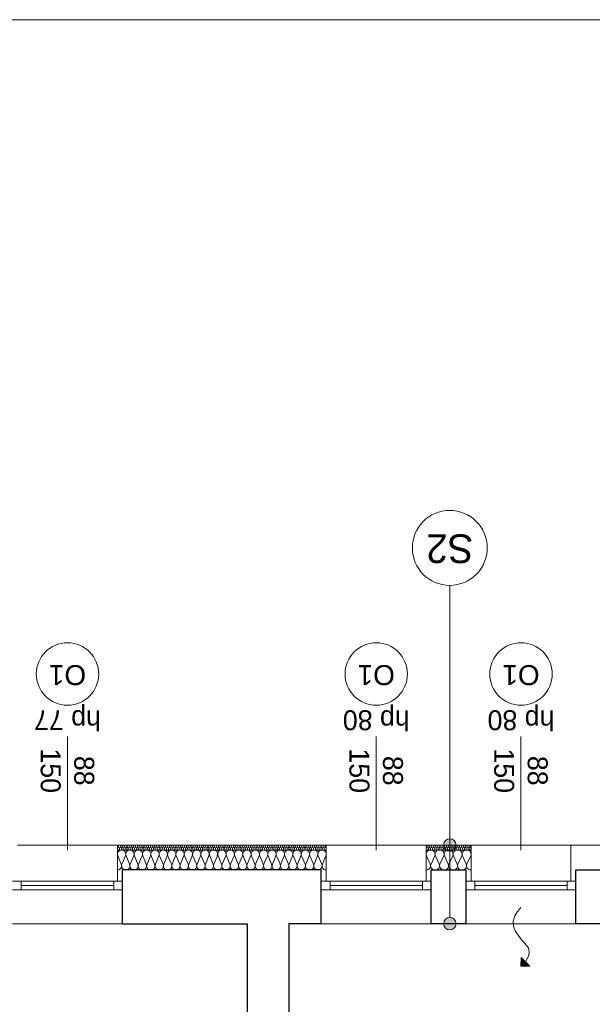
# Model space of a CAD drawing. Extents: x -613240 to -325500, y -25863 to 152403.
# Tile 173 of 254: x -421868 to -417279, y 72017 to 79903. Entities that reach past the tile are written whole.
import ezdxf

# ---------------------------------------------------------------- set-up
doc = ezdxf.new("R2010")
doc.units = 0
doc.header["$MEASUREMENT"] = 0
for name, color, linetype in [('A-Okna', 7, 'Continuous'), ('Arch ocieplenie', 7, 'Continuous'), ('Arch opisy', 7, 'Continuous'), ('Inwent Izolacje', 7, 'Continuous')]:
    doc.layers.add(name, color=color, linetype=linetype)
for name, color, linetype, lineweight, true_color in [('A-Okna_Nr_Pióra__9', 7, 'Continuous', 13, 0x3dad99), ('Arch ocieplenie_Nr_Pióra__9', 7, 'Continuous', 13, 0x3dad99), ('Arch opisy okien_Nr_Pióra__9', 7, 'Continuous', 13, 0x3dad99), ('Arch opisy_Nr_Pióra__9', 7, 'Continuous', 13, 0x3dad99), ('Arch wykończenie_Nr_Pióra__3', 7, 'Continuous', 18, 0xff6600), ('Inwent Izolacje_Nr_Pióra__2', 7, 'Continuous', 13, 0x7f7f7f), ('INWENT.ŚCIANY_Nr_Pióra__2', 7, 'Continuous', 13, 0x7f7f7f)]:
    doc.layers.add(name, color=color, linetype=linetype, lineweight=lineweight, true_color=true_color)
for name, color, linetype, lineweight in [('Arch opisy_Nr_Pióra__1', 7, 'Continuous', 25), ('Arch opisy_Nr_Pióra__21', 7, 'Continuous', 9), ('ARCH TABELA_Nr_Pióra__21', 7, 'Continuous', 9), ('INWENT. OKNA_Nr_Pióra__21', 7, 'Continuous', 9), ('INWENT. OKNA_Nr_Pióra__5', 7, 'Continuous', 13), ('INWENT.ŚCIANY_Nr_Pióra__1', 7, 'Continuous', 25), ('INWENT.ŚCIANY_Nr_Pióra__21', 7, 'Continuous', 9)]:
    doc.layers.add(name, color=color, linetype=linetype, lineweight=lineweight)
doc.styles.add('GENERATED_STYLE_10', font='arial.ttf')
doc.styles.add('GENERATED_STYLE_5', font='txt')

# ---------------------------------------------------------------- blocks, each defined once
blk = doc.blocks.new('Izolacja cieplna 14_204', base_point=(-419410.9, 73292.6))
at = {"layer": 'Arch ocieplenie_Nr_Pióra__9', "linetype": 'Continuous'}
for p, q in [((-421077.1, 73280.7), (-421084.2, 73264.5)), ((-421068.6, 73264.5), (-421075.7, 73280.7)), ((-421060, 73280.7), (-421067.1, 73264.5)), ((-421051.5, 73264.5), (-421058.6, 73280.7)), ((-421043, 73280.7), (-421050.1, 73264.5)), ((-421034.4, 73264.5), (-421041.5, 73280.7)), ((-421025.9, 73280.7), (-421033, 73264.5)), ((-421017.3, 73264.5), (-421024.4, 73280.7)), ((-421008.8, 73280.7), (-421015.9, 73264.5)), ((-421000.3, 73264.5), (-421007.4, 73280.7)), ((-420991.7, 73280.7), (-420998.8, 73264.5)), ((-420983.2, 73264.5), (-420990.3, 73280.7)), ((-420974.6, 73280.7), (-420981.7, 73264.5)), ((-420966.1, 73264.5), (-420973.2, 73280.7)), ((-420957.6, 73280.7), (-420964.7, 73264.5)), ((-420949, 73264.5), (-420956.1, 73280.7)), ((-420940.5, 73280.7), (-420947.6, 73264.5)), ((-420931.9, 73264.5), (-420939, 73280.7)), ((-420923.4, 73280.7), (-420930.5, 73264.5)), ((-420914.8, 73264.5), (-420922, 73280.7)), ((-420906.3, 73280.7), (-420913.4, 73264.5)), ((-420897.8, 73264.5), (-420904.9, 73280.7)), ((-420889.2, 73280.7), (-420896.3, 73264.5)), ((-420880.7, 73264.5), (-420887.8, 73280.7)), ((-420872.1, 73280.7), (-420879.2, 73264.5)), ((-420863.6, 73264.5), (-420870.7, 73280.7)), ((-420855.1, 73280.7), (-420862.2, 73264.5)), ((-420846.5, 73264.5), (-420853.6, 73280.7)), ((-420838, 73280.7), (-420845.1, 73264.5)), ((-420829.4, 73264.5), (-420836.5, 73280.7)), ((-420820.9, 73280.7), (-420828, 73264.5)), ((-420812.4, 73264.5), (-420819.5, 73280.7)), ((-420803.8, 73280.7), (-420810.9, 73264.5)), ((-420795.3, 73264.5), (-420802.4, 73280.7)), ((-420786.7, 73280.7), (-420793.8, 73264.5)), ((-420778.2, 73264.5), (-420785.3, 73280.7)), ((-420769.7, 73280.7), (-420776.8, 73264.5)), ((-420761.1, 73264.5), (-420768.2, 73280.7)), ((-420752.6, 73280.7), (-420759.7, 73264.5)), ((-420744, 73264.5), (-420751.1, 73280.7)), ((-420735.5, 73280.7), (-420742.6, 73264.5)), ((-420726.9, 73264.5), (-420734.1, 73280.7)), ((-420718.4, 73280.7), (-420725.5, 73264.5)), ((-420709.9, 73264.5), (-420717, 73280.7)), ((-420701.3, 73280.7), (-420708.4, 73264.5)), ((-420692.8, 73264.5), (-420699.9, 73280.7)), ((-420684.2, 73280.7), (-420691.3, 73264.5)), ((-420675.7, 73264.5), (-420682.8, 73280.7)), ((-420667.2, 73280.7), (-420674.3, 73264.5)), ((-420658.6, 73264.5), (-420665.7, 73280.7)), ((-420650.1, 73280.7), (-420657.2, 73264.5)), ((-420641.5, 73264.5), (-420648.6, 73280.7)), ((-420633, 73280.7), (-420640.1, 73264.5)), ((-420624.5, 73264.5), (-420631.6, 73280.7)), ((-420615.9, 73280.7), (-420623, 73264.5)), ((-420607.4, 73264.5), (-420614.5, 73280.7)), ((-420598.8, 73280.7), (-420605.9, 73264.5)), ((-420590.3, 73264.5), (-420597.4, 73280.7)), ((-420581.7, 73280.7), (-420588.9, 73264.5)), ((-420573.2, 73264.5), (-420580.3, 73280.7)), ((-420564.7, 73280.7), (-420571.8, 73264.5)), ((-420556.1, 73264.5), (-420563.2, 73280.7)), ((-420547.6, 73280.7), (-420554.7, 73264.5)), ((-420539, 73264.5), (-420546.2, 73280.7)), ((-420530.5, 73280.7), (-420537.6, 73264.5)), ((-420522, 73264.5), (-420529.1, 73280.7)), ((-420513.4, 73280.7), (-420520.5, 73264.5)), ((-420504.9, 73264.5), (-420512, 73280.7)), ((-420496.3, 73280.7), (-420503.4, 73264.5)), ((-420487.8, 73264.5), (-420494.9, 73280.7)), ((-420479.3, 73280.7), (-420486.4, 73264.5)), ((-420470.7, 73264.5), (-420477.8, 73280.7)), ((-420462.2, 73280.7), (-420469.3, 73264.5)), ((-420453.6, 73264.5), (-420460.7, 73280.7)), ((-420445.1, 73280.7), (-420452.2, 73264.5)), ((-420436.6, 73264.5), (-420443.7, 73280.7)), ((-420428, 73280.7), (-420435.1, 73264.5)), ((-420419.5, 73264.5), (-420426.6, 73280.7)), ((-420410.9, 73280.7), (-420418, 73264.5)), ((-420402.4, 73264.5), (-420409.5, 73280.7)), ((-420393.8, 73280.7), (-420401, 73264.5)), ((-420385.3, 73264.5), (-420392.4, 73280.7)), ((-420376.8, 73280.7), (-420383.9, 73264.5)), ((-420368.2, 73264.5), (-420375.3, 73280.7)), ((-420359.7, 73280.7), (-420366.8, 73264.5)), ((-420351.1, 73264.5), (-420358.3, 73280.7)), ((-420342.6, 73280.7), (-420349.7, 73264.5)), ((-420334.1, 73264.5), (-420341.2, 73280.7)), ((-420325.5, 73280.7), (-420332.6, 73264.5)), ((-420317, 73264.5), (-420324.1, 73280.7)), ((-420308.4, 73280.7), (-420315.5, 73264.5)), ((-420299.9, 73264.5), (-420307, 73280.7)), ((-420291.4, 73280.7), (-420298.5, 73264.5)), ((-420282.8, 73264.5), (-420289.9, 73280.7)), ((-420274.3, 73280.7), (-420281.4, 73264.5)), ((-420265.7, 73264.5), (-420272.8, 73280.7)), ((-420257.2, 73280.7), (-420264.3, 73264.5)), ((-420248.7, 73264.5), (-420255.8, 73280.7)), ((-420240.1, 73280.7), (-420247.2, 73264.5)), ((-420231.6, 73264.5), (-420238.7, 73280.7)), ((-420223, 73280.7), (-420230.1, 73264.5)), ((-420214.5, 73264.5), (-420221.6, 73280.7)), ((-420205.9, 73280.7), (-420213.1, 73264.5)), ((-420197.4, 73264.5), (-420204.5, 73280.7)), ((-420188.9, 73280.7), (-420196, 73264.5)), ((-420180.3, 73264.5), (-420187.4, 73280.7)), ((-420171.8, 73280.7), (-420178.9, 73264.5)), ((-420163.2, 73264.5), (-420170.4, 73280.7)), ((-420154.7, 73280.7), (-420161.8, 73264.5)), ((-420146.2, 73264.5), (-420153.3, 73280.7)), ((-420137.6, 73280.7), (-420144.7, 73264.5)), ((-420129.1, 73264.5), (-420136.2, 73280.7)), ((-420120.5, 73280.7), (-420127.6, 73264.5)), ((-420112, 73264.5), (-420119.1, 73280.7)), ((-420103.5, 73280.7), (-420110.6, 73264.5)), ((-420094.9, 73264.5), (-420102, 73280.7)), ((-420086.4, 73280.7), (-420093.5, 73264.5)), ((-420077.8, 73264.5), (-420084.9, 73280.7)), ((-420069.3, 73280.7), (-420076.4, 73264.5)), ((-420060.8, 73264.5), (-420067.9, 73280.7)), ((-420052.2, 73280.7), (-420059.3, 73264.5)), ((-420043.7, 73264.5), (-420050.8, 73280.7)), ((-420035.1, 73280.7), (-420042.2, 73264.5)), ((-420026.6, 73264.5), (-420033.7, 73280.7)), ((-420018, 73280.7), (-420025.2, 73264.5)), ((-420009.5, 73264.5), (-420016.6, 73280.7)), ((-420001, 73280.7), (-420008.1, 73264.5)), ((-419992.4, 73264.5), (-419999.5, 73280.7)), ((-419983.9, 73280.7), (-419991, 73264.5)), ((-419975.3, 73264.5), (-419982.5, 73280.7)), ((-419966.8, 73280.7), (-419973.9, 73264.5)), ((-419958.3, 73264.5), (-419965.4, 73280.7)), ((-419949.7, 73280.7), (-419956.8, 73264.5)), ((-419941.2, 73264.5), (-419948.3, 73280.7)), ((-419932.6, 73280.7), (-419939.7, 73264.5)), ((-419924.1, 73264.5), (-419931.2, 73280.7)), ((-419915.6, 73280.7), (-419922.7, 73264.5)), ((-419907, 73264.5), (-419914.1, 73280.7)), ((-419898.5, 73280.7), (-419905.6, 73264.5)), ((-419889.9, 73264.5), (-419897, 73280.7)), ((-419881.4, 73280.7), (-419888.5, 73264.5)), ((-419872.9, 73264.5), (-419880, 73280.7)), ((-419864.3, 73280.7), (-419871.4, 73264.5)), ((-419855.8, 73264.5), (-419862.9, 73280.7)), ((-419847.2, 73280.7), (-419854.3, 73264.5)), ((-419838.7, 73264.5), (-419845.8, 73280.7)), ((-419830.1, 73280.7), (-419837.3, 73264.5)), ((-419821.6, 73264.5), (-419828.7, 73280.7)), ((-419813.1, 73280.7), (-419820.2, 73264.5)), ((-419804.5, 73264.5), (-419811.6, 73280.7)), ((-419796, 73280.7), (-419803.1, 73264.5)), ((-419787.4, 73264.5), (-419794.6, 73280.7)), ((-419778.9, 73280.7), (-419786, 73264.5)), ((-419770.4, 73264.5), (-419777.5, 73280.7)), ((-419761.8, 73280.7), (-419768.9, 73264.5)), ((-419753.3, 73264.5), (-419760.4, 73280.7)), ((-419744.7, 73280.7), (-419751.8, 73264.5)), ((-419736.2, 73264.5), (-419743.3, 73280.7)), ((-419727.7, 73280.7), (-419734.8, 73264.5)), ((-419719.1, 73264.5), (-419726.2, 73280.7)), ((-419710.6, 73280.7), (-419717.7, 73264.5)), ((-419702, 73264.5), (-419709.1, 73280.7)), ((-419693.5, 73280.7), (-419700.6, 73264.5)), ((-419685, 73264.5), (-419692.1, 73280.7)), ((-419676.4, 73280.7), (-419683.5, 73264.5)), ((-419667.9, 73264.5), (-419675, 73280.7)), ((-419659.3, 73280.7), (-419666.4, 73264.5)), ((-419650.8, 73264.5), (-419657.9, 73280.7)), ((-419642.2, 73280.7), (-419649.4, 73264.5)), ((-419633.7, 73264.5), (-419640.8, 73280.7)), ((-419625.2, 73280.7), (-419632.3, 73264.5)), ((-419616.6, 73264.5), (-419623.7, 73280.7)), ((-419608.1, 73280.7), (-419615.2, 73264.5)), ((-419599.5, 73264.5), (-419606.7, 73280.7)), ((-419591, 73280.7), (-419598.1, 73264.5)), ((-419582.5, 73264.5), (-419589.6, 73280.7)), ((-419573.9, 73280.7), (-419581, 73264.5)), ((-419565.4, 73264.5), (-419572.5, 73280.7)), ((-419556.8, 73280.7), (-419563.9, 73264.5)), ((-419548.3, 73264.5), (-419555.4, 73280.7)), ((-419539.8, 73280.7), (-419546.9, 73264.5)), ((-419531.2, 73264.5), (-419538.3, 73280.7)), ((-419522.7, 73280.7), (-419529.8, 73264.5)), ((-419514.1, 73264.5), (-419521.2, 73280.7)), ((-419505.6, 73280.7), (-419512.7, 73264.5)), ((-419497.1, 73264.5), (-419504.2, 73280.7)), ((-419488.5, 73280.7), (-419495.6, 73264.5)), ((-419480, 73264.5), (-419487.1, 73280.7)), ((-419471.4, 73280.7), (-419478.5, 73264.5)), ((-419462.9, 73264.5), (-419470, 73280.7)), ((-419454.3, 73280.7), (-419461.5, 73264.5)), ((-419445.8, 73264.5), (-419452.9, 73280.7)), ((-419437.3, 73280.7), (-419444.4, 73264.5)), ((-419428.7, 73264.5), (-419435.8, 73280.7)), ((-419420.2, 73280.7), (-419427.3, 73264.5)), ((-419411.6, 73264.5), (-419418.8, 73280.7))]:
    blk.add_line(p, q, dxfattribs=at)
for centre, start_param, end_param in [((-421076.4, 73261.1), 5.870392, 9.837571), ((-421084.9, 73284.1), 2.7288, 4.712389), ((-421067.9, 73284.1), 2.7288, 6.695979), ((-421059.3, 73261.1), 5.870392, 9.837571), ((-421050.8, 73284.1), 2.7288, 6.695979), ((-421042.2, 73261.1), 5.870392, 9.837571), ((-421033.7, 73284.1), 2.7288, 6.695979), ((-421025.2, 73261.1), 5.870392, 9.837571), ((-421016.6, 73284.1), 2.7288, 6.695979), ((-421008.1, 73261.1), 5.870392, 9.837571), ((-420999.5, 73284.1), 2.7288, 6.695979), ((-420991, 73261.1), 5.870392, 9.837571), ((-420982.5, 73284.1), 2.7288, 6.695979), ((-420973.9, 73261.1), 5.870392, 9.837571), ((-420965.4, 73284.1), 2.7288, 6.695979), ((-420956.8, 73261.1), 5.870392, 9.837571), ((-420948.3, 73284.1), 2.7288, 6.695979), ((-420939.8, 73261.1), 5.870392, 9.837571), ((-420931.2, 73284.1), 2.7288, 6.695979), ((-420922.7, 73261.1), 5.870392, 9.837571), ((-420914.1, 73284.1), 2.7288, 6.695979), ((-420905.6, 73261.1), 5.870392, 9.837571), ((-420897, 73284.1), 2.7288, 6.695979), ((-420888.5, 73261.1), 5.870392, 9.837571), ((-420880, 73284.1), 2.7288, 6.695979), ((-420871.4, 73261.1), 5.870392, 9.837571), ((-420862.9, 73284.1), 2.7288, 6.695979), ((-420854.3, 73261.1), 5.870392, 9.837571), ((-420845.8, 73284.1), 2.7288, 6.695979), ((-420837.3, 73261.1), 5.870392, 9.837571), ((-420828.7, 73284.1), 2.7288, 6.695979), ((-420820.2, 73261.1), 5.870392, 9.837571), ((-420811.6, 73284.1), 2.7288, 6.695979), ((-420803.1, 73261.1), 5.870392, 9.837571), ((-420794.6, 73284.1), 2.7288, 6.695979), ((-420786, 73261.1), 5.870392, 9.837571), ((-420777.5, 73284.1), 2.7288, 6.695979), ((-420768.9, 73261.1), 5.870392, 9.837571), ((-420760.4, 73284.1), 2.7288, 6.695979), ((-420751.9, 73261.1), 5.870392, 9.837571), ((-420743.3, 73284.1), 2.7288, 6.695979), ((-420734.8, 73261.1), 5.870392, 9.837571), ((-420726.2, 73284.1), 2.7288, 6.695979), ((-420717.7, 73261.1), 5.870392, 9.837571), ((-420709.1, 73284.1), 2.7288, 6.695979), ((-420700.6, 73261.1), 5.870392, 9.837571), ((-420692.1, 73284.1), 2.7288, 6.695979), ((-420683.5, 73261.1), 5.870392, 9.837571), ((-420675, 73284.1), 2.7288, 6.695979), ((-420666.4, 73261.1), 5.870392, 9.837571), ((-420657.9, 73284.1), 2.7288, 6.695979), ((-420649.4, 73261.1), 5.870392, 9.837571), ((-420640.8, 73284.1), 2.7288, 6.695979), ((-420632.3, 73261.1), 5.870392, 9.837571), ((-420623.7, 73284.1), 2.7288, 6.695979), ((-420615.2, 73261.1), 5.870392, 9.837571), ((-420606.7, 73284.1), 2.7288, 6.695979), ((-420598.1, 73261.1), 5.870392, 9.837571), ((-420589.6, 73284.1), 2.7288, 6.695979), ((-420581, 73261.1), 5.870392, 9.837571), ((-420572.5, 73284.1), 2.7288, 6.695979), ((-420564, 73261.1), 5.870392, 9.837571), ((-420555.4, 73284.1), 2.7288, 6.695979), ((-420546.9, 73261.1), 5.870392, 9.837571), ((-420538.3, 73284.1), 2.7288, 6.695979), ((-420529.8, 73261.1), 5.870392, 9.837571), ((-420521.2, 73284.1), 2.7288, 6.695979), ((-420512.7, 73261.1), 5.870392, 9.837571), ((-420504.2, 73284.1), 2.7288, 6.695979), ((-420495.6, 73261.1), 5.870392, 9.837571), ((-420487.1, 73284.1), 2.7288, 6.695979), ((-420478.5, 73261.1), 5.870392, 9.837571), ((-420470, 73284.1), 2.7288, 6.695979), ((-420461.5, 73261.1), 5.870392, 9.837571), ((-420452.9, 73284.1), 2.7288, 6.695979), ((-420444.4, 73261.1), 5.870392, 9.837571), ((-420435.8, 73284.1), 2.7288, 6.695979), ((-420427.3, 73261.1), 5.870392, 9.837571), ((-420418.8, 73284.1), 2.7288, 6.695979), ((-420410.2, 73261.1), 5.870392, 9.837571), ((-420401.7, 73284.1), 2.7288, 6.695979), ((-420393.1, 73261.1), 5.870392, 9.837571), ((-420384.6, 73284.1), 2.7288, 6.695979), ((-420376.1, 73261.1), 5.870392, 9.837571), ((-420367.5, 73284.1), 2.7288, 6.695979), ((-420359, 73261.1), 5.870392, 9.837571), ((-420350.4, 73284.1), 2.7288, 6.695979), ((-420341.9, 73261.1), 5.870392, 9.837571), ((-420333.3, 73284.1), 2.7288, 6.695979), ((-420324.8, 73261.1), 5.870392, 9.837571), ((-420316.3, 73284.1), 2.7288, 6.695979), ((-420307.7, 73261.1), 5.870392, 9.837571), ((-420299.2, 73284.1), 2.7288, 6.695979), ((-420290.6, 73261.1), 5.870392, 9.837571), ((-420282.1, 73284.1), 2.7288, 6.695979), ((-420273.6, 73261.1), 5.870392, 9.837571), ((-420265, 73284.1), 2.7288, 6.695979), ((-420256.5, 73261.1), 5.870392, 9.837571), ((-420247.9, 73284.1), 2.7288, 6.695979), ((-420239.4, 73261.1), 5.870392, 9.837571), ((-420230.9, 73284.1), 2.7288, 6.695979), ((-420222.3, 73261.1), 5.870392, 9.837571), ((-420213.8, 73284.1), 2.7288, 6.695979), ((-420205.2, 73261.1), 5.870392, 9.837571), ((-420196.7, 73284.1), 2.7288, 6.695979), ((-420188.2, 73261.1), 5.870392, 9.837571), ((-420179.6, 73284.1), 2.7288, 6.695979), ((-420171.1, 73261.1), 5.870392, 9.837571), ((-420162.5, 73284.1), 2.7288, 6.695979), ((-420154, 73261.1), 5.870392, 9.837571), ((-420145.4, 73284.1), 2.7288, 6.695979), ((-420136.9, 73261.1), 5.870392, 9.837571), ((-420128.4, 73284.1), 2.7288, 6.695979), ((-420119.8, 73261.1), 5.870392, 9.837571), ((-420111.3, 73284.1), 2.7288, 6.695979), ((-420102.7, 73261.1), 5.870392, 9.837571), ((-420094.2, 73284.1), 2.7288, 6.695979), ((-420085.7, 73261.1), 5.870392, 9.837571), ((-420077.1, 73284.1), 2.7288, 6.695979), ((-420068.6, 73261.1), 5.870392, 9.837571), ((-420060, 73284.1), 2.7288, 6.695979), ((-420051.5, 73261.1), 5.870392, 9.837571), ((-420043, 73284.1), 2.7288, 6.695979), ((-420034.4, 73261.1), 5.870392, 9.837571), ((-420025.9, 73284.1), 2.7288, 6.695979), ((-420017.3, 73261.1), 5.870392, 9.837571), ((-420008.8, 73284.1), 2.7288, 6.695979), ((-420000.3, 73261.1), 5.870392, 9.837571), ((-419991.7, 73284.1), 2.7288, 6.695979), ((-419983.2, 73261.1), 5.870392, 9.837571), ((-419974.6, 73284.1), 2.7288, 6.695979), ((-419966.1, 73261.1), 5.870392, 9.837571), ((-419957.5, 73284.1), 2.7288, 6.695979), ((-419949, 73261.1), 5.870392, 9.837571), ((-419940.5, 73284.1), 2.7288, 6.695979), ((-419931.9, 73261.1), 5.870392, 9.837571), ((-419923.4, 73284.1), 2.7288, 6.695979), ((-419914.8, 73261.1), 5.870392, 9.837571), ((-419906.3, 73284.1), 2.7288, 6.695979), ((-419897.8, 73261.1), 5.870392, 9.837571), ((-419889.2, 73284.1), 2.7288, 6.695979), ((-419880.7, 73261.1), 5.870392, 9.837571), ((-419872.1, 73284.1), 2.7288, 6.695979), ((-419863.6, 73261.1), 5.870392, 9.837571), ((-419855.1, 73284.1), 2.7288, 6.695979), ((-419846.5, 73261.1), 5.870392, 9.837571), ((-419838, 73284.1), 2.7288, 6.695979), ((-419829.4, 73261.1), 5.870392, 9.837571), ((-419820.9, 73284.1), 2.7288, 6.695979), ((-419812.4, 73261.1), 5.870392, 9.837571), ((-419803.8, 73284.1), 2.7288, 6.695979), ((-419795.3, 73261.1), 5.870392, 9.837571), ((-419786.7, 73284.1), 2.7288, 6.695979), ((-419778.2, 73261.1), 5.870392, 9.837571), ((-419769.6, 73284.1), 2.7288, 6.695979), ((-419761.1, 73261.1), 5.870392, 9.837571), ((-419752.6, 73284.1), 2.7288, 6.695979), ((-419744, 73261.1), 5.870392, 9.837571), ((-419735.5, 73284.1), 2.7288, 6.695979), ((-419726.9, 73261.1), 5.870392, 9.837571), ((-419718.4, 73284.1), 2.7288, 6.695979), ((-419709.9, 73261.1), 5.870392, 9.837571), ((-419701.3, 73284.1), 2.7288, 6.695979), ((-419692.8, 73261.1), 5.870392, 9.837571), ((-419684.2, 73284.1), 2.7288, 6.695979), ((-419675.7, 73261.1), 5.870392, 9.837571), ((-419667.2, 73284.1), 2.7288, 6.695979), ((-419658.6, 73261.1), 5.870392, 9.837571), ((-419650.1, 73284.1), 2.7288, 6.695979), ((-419641.5, 73261.1), 5.870392, 9.837571), ((-419633, 73284.1), 2.7288, 6.695979), ((-419624.4, 73261.1), 5.870392, 9.837571), ((-419615.9, 73284.1), 2.7288, 6.695979), ((-419607.4, 73261.1), 5.870392, 9.837571), ((-419598.8, 73284.1), 2.7288, 6.695979), ((-419590.3, 73261.1), 5.870392, 9.837571), ((-419581.7, 73284.1), 2.7288, 6.695979), ((-419573.2, 73261.1), 5.870392, 9.837571), ((-419564.7, 73284.1), 2.7288, 6.695979), ((-419556.1, 73261.1), 5.870392, 9.837571), ((-419547.6, 73284.1), 2.7288, 6.695979), ((-419539, 73261.1), 5.870392, 9.837571), ((-419530.5, 73284.1), 2.7288, 6.695979), ((-419522, 73261.1), 5.870392, 9.837571), ((-419513.4, 73284.1), 2.7288, 6.695979), ((-419504.9, 73261.1), 5.870392, 9.837571), ((-419496.3, 73284.1), 2.7288, 6.695979), ((-419487.8, 73261.1), 5.870392, 9.837571), ((-419479.3, 73284.1), 2.7288, 6.695979), ((-419470.7, 73261.1), 5.870392, 9.837571), ((-419462.2, 73284.1), 2.7288, 6.695979), ((-419453.6, 73261.1), 5.870392, 9.837571), ((-419445.1, 73284.1), 2.7288, 6.695979), ((-419436.5, 73261.1), 5.870392, 9.837571), ((-419428, 73284.1), 2.7288, 6.695979), ((-419419.5, 73261.1), 5.870392, 9.837571), ((-419410.9, 73284.1), 4.712389, 6.695979)]:
    blk.add_ellipse(centre, major_axis=(-8.54, 0), ratio=0.996043, start_param=start_param, end_param=end_param, dxfattribs=at)
blk = doc.blocks.new('Izolacja cieplna 14_209', base_point=(-418250.9, 73292.6))
at = {"layer": 'Arch ocieplenie_Nr_Pióra__9', "linetype": 'Continuous'}
for p, q in [((-418603.1, 73280.7), (-418610.2, 73264.5)), ((-418594.5, 73264.5), (-418601.6, 73280.7)), ((-418585.9, 73280.7), (-418593.1, 73264.5)), ((-418577.4, 73264.5), (-418584.5, 73280.7)), ((-418568.8, 73280.7), (-418575.9, 73264.5)), ((-418560.2, 73264.5), (-418567.3, 73280.7)), ((-418551.6, 73280.7), (-418558.8, 73264.5)), ((-418543.1, 73264.5), (-418550.2, 73280.7)), ((-418534.5, 73280.7), (-418541.6, 73264.5)), ((-418525.9, 73264.5), (-418533.1, 73280.7)), ((-418517.4, 73280.7), (-418524.5, 73264.5)), ((-418508.8, 73264.5), (-418515.9, 73280.7)), ((-418500.2, 73280.7), (-418507.3, 73264.5)), ((-418491.6, 73264.5), (-418498.8, 73280.7)), ((-418483.1, 73280.7), (-418490.2, 73264.5)), ((-418474.5, 73264.5), (-418481.6, 73280.7)), ((-418465.9, 73280.7), (-418473.1, 73264.5)), ((-418457.4, 73264.5), (-418464.5, 73280.7)), ((-418448.8, 73280.7), (-418455.9, 73264.5)), ((-418440.2, 73264.5), (-418447.3, 73280.7)), ((-418431.6, 73280.7), (-418438.8, 73264.5)), ((-418423.1, 73264.5), (-418430.2, 73280.7)), ((-418414.5, 73280.7), (-418421.6, 73264.5)), ((-418405.9, 73264.5), (-418413.1, 73280.7)), ((-418397.4, 73280.7), (-418404.5, 73264.5)), ((-418388.8, 73264.5), (-418395.9, 73280.7)), ((-418380.2, 73280.7), (-418387.3, 73264.5)), ((-418371.6, 73264.5), (-418378.8, 73280.7)), ((-418363.1, 73280.7), (-418370.2, 73264.5)), ((-418354.5, 73264.5), (-418361.6, 73280.7)), ((-418345.9, 73280.7), (-418353.1, 73264.5)), ((-418337.4, 73264.5), (-418344.5, 73280.7)), ((-418328.8, 73280.7), (-418335.9, 73264.5)), ((-418320.2, 73264.5), (-418327.3, 73280.7)), ((-418311.6, 73280.7), (-418318.8, 73264.5)), ((-418303.1, 73264.5), (-418310.2, 73280.7)), ((-418294.5, 73280.7), (-418301.6, 73264.5)), ((-418285.9, 73264.5), (-418293.1, 73280.7)), ((-418277.4, 73280.7), (-418284.5, 73264.5)), ((-418268.8, 73264.5), (-418275.9, 73280.7)), ((-418260.2, 73280.7), (-418267.3, 73264.5)), ((-418251.6, 73264.5), (-418258.8, 73280.7))]:
    blk.add_line(p, q, dxfattribs=at)
for centre, start_param, end_param in [((-418602.4, 73261.1), 5.870392, 9.837571), ((-418610.9, 73284.1), 2.7288, 4.712389), ((-418593.8, 73284.1), 2.7288, 6.695979), ((-418585.2, 73261.1), 5.870392, 9.837571), ((-418576.6, 73284.1), 2.7288, 6.695979), ((-418568.1, 73261.1), 5.870392, 9.837571), ((-418559.5, 73284.1), 2.7288, 6.695979), ((-418550.9, 73261.1), 5.870392, 9.837571), ((-418542.4, 73284.1), 2.7288, 6.695979), ((-418533.8, 73261.1), 5.870392, 9.837571), ((-418525.2, 73284.1), 2.7288, 6.695979), ((-418516.6, 73261.1), 5.870392, 9.837571), ((-418508.1, 73284.1), 2.7288, 6.695979), ((-418499.5, 73261.1), 5.870392, 9.837571), ((-418490.9, 73284.1), 2.7288, 6.695979), ((-418482.4, 73261.1), 5.870392, 9.837571), ((-418473.8, 73284.1), 2.7288, 6.695979), ((-418465.2, 73261.1), 5.870392, 9.837571), ((-418456.6, 73284.1), 2.7288, 6.695979), ((-418448.1, 73261.1), 5.870392, 9.837571), ((-418439.5, 73284.1), 2.7288, 6.695979), ((-418430.9, 73261.1), 5.870392, 9.837571), ((-418422.4, 73284.1), 2.7288, 6.695979), ((-418413.8, 73261.1), 5.870392, 9.837571), ((-418405.2, 73284.1), 2.7288, 6.695979), ((-418396.6, 73261.1), 5.870392, 9.837571), ((-418388.1, 73284.1), 2.7288, 6.695979), ((-418379.5, 73261.1), 5.870392, 9.837571), ((-418370.9, 73284.1), 2.7288, 6.695979), ((-418362.4, 73261.1), 5.870392, 9.837571), ((-418353.8, 73284.1), 2.7288, 6.695979), ((-418345.2, 73261.1), 5.870392, 9.837571), ((-418336.6, 73284.1), 2.7288, 6.695979), ((-418328.1, 73261.1), 5.870392, 9.837571), ((-418319.5, 73284.1), 2.7288, 6.695979), ((-418310.9, 73261.1), 5.870392, 9.837571), ((-418302.4, 73284.1), 2.7288, 6.695979), ((-418293.8, 73261.1), 5.870392, 9.837571), ((-418285.2, 73284.1), 2.7288, 6.695979), ((-418276.6, 73261.1), 5.870392, 9.837571), ((-418268.1, 73284.1), 2.7288, 6.695979), ((-418259.5, 73261.1), 5.870392, 9.837571), ((-418250.9, 73284.1), 4.712389, 6.695979)]:
    blk.add_ellipse(centre, major_axis=(-8.57, 0), ratio=0.992498, start_param=start_param, end_param=end_param, dxfattribs=at)
blk = doc.blocks.new('Izolacja cieplna 14_326', base_point=(-421084.9, 73092.6))
at = {"layer": 'Inwent Izolacje_Nr_Pióra__2', "linetype": 'Continuous'}
for p, q in [((-421082.1, 73204.9), (-421054.3, 73140.3)), ((-421048.7, 73140.3), (-421020.8, 73204.9)), ((-421015.2, 73204.9), (-420987.3, 73140.3)), ((-420981.7, 73140.3), (-420953.8, 73204.9)), ((-420948.2, 73204.9), (-420920.4, 73140.3)), ((-420914.7, 73140.3), (-420886.9, 73204.9)), ((-420881.3, 73204.9), (-420853.4, 73140.3)), ((-420847.8, 73140.3), (-420819.9, 73204.9)), ((-420814.3, 73204.9), (-420786.4, 73140.3)), ((-420780.8, 73140.3), (-420753, 73204.9)), ((-420747.3, 73204.9), (-420719.5, 73140.3)), ((-420713.9, 73140.3), (-420686, 73204.9)), ((-420680.4, 73204.9), (-420652.5, 73140.3)), ((-420646.9, 73140.3), (-420619, 73204.9)), ((-420613.4, 73204.9), (-420585.6, 73140.3)), ((-420579.9, 73140.3), (-420552.1, 73204.9)), ((-420546.4, 73204.9), (-420518.6, 73140.3)), ((-420513, 73140.3), (-420485.1, 73204.9)), ((-420479.5, 73204.9), (-420451.6, 73140.3)), ((-420446, 73140.3), (-420418.2, 73204.9)), ((-420412.5, 73204.9), (-420384.7, 73140.3)), ((-420379, 73140.3), (-420351.2, 73204.9)), ((-420345.6, 73204.9), (-420317.7, 73140.3)), ((-420312.1, 73140.3), (-420284.2, 73204.9)), ((-420278.6, 73204.9), (-420250.7, 73140.3)), ((-420245.1, 73140.3), (-420217.3, 73204.9)), ((-420211.6, 73204.9), (-420183.8, 73140.3)), ((-420178.2, 73140.3), (-420150.3, 73204.9)), ((-420144.7, 73204.9), (-420116.8, 73140.3)), ((-420111.2, 73140.3), (-420083.3, 73204.9)), ((-420077.7, 73204.9), (-420049.9, 73140.3)), ((-420044.2, 73140.3), (-420016.4, 73204.9)), ((-420010.8, 73204.9), (-419982.9, 73140.3)), ((-419977.3, 73140.3), (-419949.4, 73204.9)), ((-419943.8, 73204.9), (-419915.9, 73140.3)), ((-419910.3, 73140.3), (-419882.5, 73204.9)), ((-419876.8, 73204.9), (-419849, 73140.3)), ((-419843.4, 73140.3), (-419815.5, 73204.9)), ((-419809.9, 73204.9), (-419782, 73140.3)), ((-419776.4, 73140.3), (-419748.5, 73204.9)), ((-419742.9, 73204.9), (-419715.1, 73140.3)), ((-419709.4, 73140.3), (-419681.6, 73204.9)), ((-419676, 73204.9), (-419648.1, 73140.3)), ((-419642.5, 73140.3), (-419614.6, 73204.9)), ((-419609, 73204.9), (-419581.1, 73140.3)), ((-419575.5, 73140.3), (-419547.7, 73204.9)), ((-419542, 73204.9), (-419514.2, 73140.3)), ((-419508.6, 73140.3), (-419480.7, 73204.9)), ((-419475.1, 73204.9), (-419447.2, 73140.3)), ((-419441.6, 73140.3), (-419413.7, 73204.9))]:
    blk.add_line(p, q, dxfattribs=at)
for centre, start_param, end_param in [((-421051.5, 73218.6), 4.299595, 8.266775), ((-420984.5, 73218.6), 4.299595, 8.266775), ((-420917.5, 73218.6), 4.299595, 8.266775), ((-420850.6, 73218.6), 4.299595, 8.266775), ((-420783.6, 73218.6), 4.299595, 8.266775), ((-420716.7, 73218.6), 4.299595, 8.266775), ((-420649.7, 73218.6), 4.299595, 8.266775), ((-420582.7, 73218.6), 4.299595, 8.266775), ((-420515.8, 73218.6), 4.299595, 8.266775), ((-420448.8, 73218.6), 4.299595, 8.266775), ((-420381.9, 73218.6), 4.299595, 8.266775), ((-420314.9, 73218.6), 4.299595, 8.266775), ((-420247.9, 73218.6), 4.299595, 8.266775), ((-420181, 73218.6), 4.299595, 8.266775), ((-420114, 73218.6), 4.299595, 8.266775), ((-420047.1, 73218.6), 4.299595, 8.266775), ((-419980.1, 73218.6), 4.299595, 8.266775), ((-419913.1, 73218.6), 4.299595, 8.266775), ((-419846.2, 73218.6), 4.299595, 8.266775), ((-419779.2, 73218.6), 4.299595, 8.266775), ((-419712.3, 73218.6), 4.299595, 8.266775), ((-419645.3, 73218.6), 4.299595, 8.266775), ((-419578.3, 73218.6), 4.299595, 8.266775), ((-419511.4, 73218.6), 4.299595, 8.266775), ((-419444.4, 73218.6), 4.299595, 8.266775), ((-421084.9, 73126.6), 3.141593, 5.125182), ((-421018, 73126.6), 1.158004, 5.125183), ((-420951, 73126.6), 1.158004, 5.125183), ((-420884.1, 73126.6), 1.158004, 5.125183), ((-420817.1, 73126.6), 1.158004, 5.125183), ((-420750.1, 73126.6), 1.158004, 5.125183), ((-420683.2, 73126.6), 1.158004, 5.125183), ((-420616.2, 73126.6), 1.158004, 5.125183), ((-420549.3, 73126.6), 1.158004, 5.125183), ((-420482.3, 73126.6), 1.158004, 5.125183), ((-420415.3, 73126.6), 1.158004, 5.125183), ((-420348.4, 73126.6), 1.158004, 5.125183), ((-420281.4, 73126.6), 1.158004, 5.125183), ((-420214.5, 73126.6), 1.158004, 5.125183), ((-420147.5, 73126.6), 1.158004, 5.125183), ((-420080.5, 73126.6), 1.158004, 5.125183), ((-420013.6, 73126.6), 1.158004, 5.125183), ((-419946.6, 73126.6), 1.158004, 5.125183), ((-419879.7, 73126.6), 1.158004, 5.125183), ((-419812.7, 73126.6), 1.158004, 5.125183), ((-419745.7, 73126.6), 1.158004, 5.125183), ((-419678.8, 73126.6), 1.158004, 5.125183), ((-419611.8, 73126.6), 1.158004, 5.125183), ((-419544.9, 73126.6), 1.158004, 5.125183), ((-419477.9, 73126.6), 1.158004, 5.125183), ((-419410.9, 73126.6), 1.158004, 3.141593)]:
    blk.add_ellipse(centre, major_axis=(0, 34), ratio=0.983893, start_param=start_param, end_param=end_param, dxfattribs=at)
blk = doc.blocks.new('Izolacja cieplna 14_333', base_point=(-418610.9, 73092.6))
at = {"layer": 'Inwent Izolacje_Nr_Pióra__2', "linetype": 'Continuous'}
for p, q in [((-418607.9, 73204.9), (-418578, 73140.3)), ((-418571.9, 73140.3), (-418542, 73204.9)), ((-418535.9, 73204.9), (-418506, 73140.3)), ((-418499.9, 73140.3), (-418470, 73204.9)), ((-418463.9, 73204.9), (-418434, 73140.3)), ((-418427.9, 73140.3), (-418398, 73204.9)), ((-418391.9, 73204.9), (-418362, 73140.3)), ((-418355.9, 73140.3), (-418326, 73204.9)), ((-418319.9, 73204.9), (-418290, 73140.3)), ((-418283.9, 73140.3), (-418254, 73204.9))]:
    blk.add_line(p, q, dxfattribs=at)
for centre, start_param, end_param in [((-418574.9, 73218.6), 5.870392, 9.837571), ((-418502.9, 73218.6), 5.870392, 9.837571), ((-418430.9, 73218.6), 5.870392, 9.837571), ((-418358.9, 73218.6), 5.870392, 9.837571), ((-418286.9, 73218.6), 5.870392, 9.837571), ((-418610.9, 73126.6), 4.712389, 6.695979), ((-418538.9, 73126.6), 2.7288, 6.695979), ((-418466.9, 73126.6), 2.7288, 6.695979), ((-418394.9, 73126.6), 2.7288, 6.695979), ((-418322.9, 73126.6), 2.7288, 6.695979), ((-418250.9, 73126.6), 2.7288, 4.712389)]:
    blk.add_ellipse(centre, major_axis=(36, 0), ratio=0.945241, start_param=start_param, end_param=end_param, dxfattribs=at)
blk = doc.blocks.new('Krzywa_22', base_point=(-417850.9, 72792.6))
at = {"layer": 'A-Okna_Nr_Pióra__9', "linetype": 'Continuous'}
blk.add_hatch(color=256, dxfattribs=at).paths.add_polyline_path([(-417850.9, 72322), (-417850.5, 72392.7), (-417780.2, 72321.6)], flags=0)
for p, q in [((-417850.9, 72322), (-417850.5, 72392.7)), ((-417850.5, 72392.7), (-417780.2, 72321.6)), ((-417850.9, 72322), (-417780.2, 72321.6))]:
    blk.add_line(p, q, dxfattribs=at)
at = {"layer": 'A-Okna_Nr_Pióra__9', "linetype": 'Continuous', "flags": 128}
blk.add_lwpolyline([(-417850.9, 72792.6), (-417880.1, 72761.5), (-417901.4, 72726.4), (-417913.5, 72681.7), (-417911, 72643), (-417898.1, 72606.5), (-417850.9, 72542), (-417791.3, 72468.7), (-417784.2, 72436.7), (-417788.2, 72406.9), (-417815.4, 72357.2)], dxfattribs=at)
blk = doc.blocks.new('Linia_154', base_point=(-418421.5, 73292.6))
at = {"layer": 'Arch opisy_Nr_Pióra__21', "linetype": 'Continuous'}
blk.add_line((-418421.5, 73292.6), (-418421.5, 75372.4), dxfattribs=at)
blk.add_circle((-418421.5, 75672.4), 300, dxfattribs=at)
blk = doc.blocks.new('Linia_155', base_point=(-418421.5, 72662.6))
at = {"layer": 'Arch opisy_Nr_Pióra__21', "linetype": 'Continuous'}
for points in [[(-418371.5, 73292.6), (-418375.3, 73311.7), (-418386.2, 73328), (-418402.4, 73338.8), (-418421.5, 73342.6), (-418440.7, 73338.8), (-418456.9, 73328), (-418467.7, 73311.7), (-418471.5, 73292.6), (-418467.7, 73273.5), (-418456.9, 73257.3), (-418440.7, 73246.4), (-418421.5, 73242.6), (-418402.4, 73246.4), (-418386.2, 73257.3), (-418375.3, 73273.5)], [(-418371.5, 72662.6), (-418375.3, 72681.7), (-418386.2, 72698), (-418402.4, 72708.8), (-418421.5, 72712.6), (-418440.7, 72708.8), (-418456.9, 72698), (-418467.7, 72681.7), (-418471.5, 72662.6), (-418467.7, 72643.5), (-418456.9, 72627.3), (-418440.7, 72616.4), (-418421.5, 72612.6), (-418402.4, 72616.4), (-418386.2, 72627.3), (-418375.3, 72643.5)]]:
    blk.add_hatch(color=256, dxfattribs=at).paths.add_polyline_path(points, flags=0)
blk.add_line((-418421.5, 72712.6), (-418421.5, 73242.6), dxfattribs=at)
for centre in [(-418421.5, 73292.6), (-418421.5, 72662.6)]:
    blk.add_circle(centre, 50, dxfattribs=at)

msp = doc.modelspace()

# ---------------------------------------------------------------- linework, layer by layer
at = {"layer": 'Arch opisy_Nr_Pióra__9', "linetype": 'Continuous'}
for centre in [(-421484.9, 74662.6), (-419010.9, 74662.6), (-417850.9, 74662.6)]:
    msp.add_circle(centre, 250, dxfattribs=at)
at = {"layer": 'ARCH TABELA_Nr_Pióra__21', "linetype": 'Continuous'}
msp.add_line((-435639.9, 79902.6), (-394889.9, 79902.6), dxfattribs=at)
at = {"layer": 'Arch wykończenie_Nr_Pióra__3', "linetype": 'Continuous'}
for p, q in [((-421084.9, 73292.6), (-421084.9, 73002.6)), ((-421084.9, 73292.6), (-419410.9, 73292.6)), ((-419410.9, 73292.6), (-419410.9, 73002.6)), ((-418610.9, 73292.6), (-418610.9, 73002.6)), ((-418610.9, 73292.6), (-418250.9, 73292.6)), ((-418250.9, 73292.6), (-418250.9, 73002.6)), ((-417450.9, 73292.6), (-417450.9, 73002.6)), ((-417450.9, 73292.6), (-417080.9, 73292.6))]:
    msp.add_line(p, q, dxfattribs=at)
at = {"layer": 'INWENT. OKNA_Nr_Pióra__5', "linetype": 'Continuous'}
for p, q in [((-421484.9, 73252.6), (-421484.9, 74162.6)), ((-419010.9, 73252.6), (-419010.9, 74162.6)), ((-417850.9, 73252.6), (-417850.9, 74162.6)), ((-421044.9, 73002.6), (-421924.9, 73002.6)), ((-421854.9, 72932.6), (-421854.9, 73002.6)), ((-421114.9, 72967.6), (-421854.9, 72967.6)), ((-421114.9, 72932.6), (-421114.9, 73002.6)), ((-421044.9, 72932.6), (-421044.9, 73002.6)), ((-419450.9, 72932.6), (-419450.9, 73002.6)), ((-418570.9, 73002.6), (-419450.9, 73002.6)), ((-419380.9, 72932.6), (-419380.9, 73002.6)), ((-418640.9, 72967.6), (-419380.9, 72967.6)), ((-418640.9, 72932.6), (-418640.9, 73002.6)), ((-418570.9, 72932.6), (-418570.9, 73002.6)), ((-418290.9, 72932.6), (-418290.9, 73002.6)), ((-417410.9, 73002.6), (-418290.9, 73002.6)), ((-418220.9, 72932.6), (-418220.9, 73002.6)), ((-417480.9, 72967.6), (-418220.9, 72967.6)), ((-417480.9, 72932.6), (-417480.9, 73002.6)), ((-417410.9, 72932.6), (-417410.9, 73002.6)), ((-421044.9, 72932.6), (-421924.9, 72932.6)), ((-418570.9, 72932.6), (-419450.9, 72932.6)), ((-417410.9, 72932.6), (-418290.9, 72932.6))]:
    msp.add_line(p, q, dxfattribs=at)
at = {"layer": 'INWENT.ŚCIANY_Nr_Pióra__1', "linetype": 'Continuous'}
for p, q in [((-421044.9, 72662.6), (-421044.9, 73092.6)), ((-419450.9, 73092.6), (-421044.9, 73092.6)), ((-419450.9, 72662.6), (-419450.9, 73092.6)), ((-418570.9, 72662.6), (-418570.9, 73092.6)), ((-418570.9, 73092.6), (-418290.9, 73092.6)), ((-418290.9, 72662.6), (-418290.9, 73092.6)), ((-417410.9, 72662.6), (-417410.9, 73092.6)), ((-417410.9, 73092.6), (-417120.9, 73092.6)), ((-421044.9, 72662.6), (-420044.9, 72662.6)), ((-420044.9, 72662.6), (-420044.9, 69052.6)), ((-419710.9, 72662.6), (-419710.9, 69982.6)), ((-419450.9, 72662.6), (-419710.9, 72662.6)), ((-418290.9, 72662.6), (-418570.9, 72662.6)), ((-417120.9, 72662.6), (-417410.9, 72662.6))]:
    msp.add_line(p, q, dxfattribs=at)
at = {"layer": 'INWENT.ŚCIANY_Nr_Pióra__2', "linetype": 'Continuous'}
for p, q in [((-421084.9, 73252.6), (-419410.9, 73252.6)), ((-418610.9, 73252.6), (-418250.9, 73252.6))]:
    msp.add_line(p, q, dxfattribs=at)
at = {"layer": 'INWENT.ŚCIANY_Nr_Pióra__21', "linetype": 'Continuous'}
for p, q in [((-421884.9, 73292.6), (-421084.9, 73292.6)), ((-419410.9, 73292.6), (-418610.9, 73292.6)), ((-418250.9, 73292.6), (-417450.9, 73292.6)), ((-421924.9, 72662.6), (-421044.9, 72662.6)), ((-419450.9, 72662.6), (-418570.9, 72662.6)), ((-418290.9, 72662.6), (-417410.9, 72662.6))]:
    msp.add_line(p, q, dxfattribs=at)

# ---------------------------------------------------------------- block references
at = {"layer": 'A-Okna', "color": 135, "linetype": 'Continuous', "lineweight": 13, "true_color": 0x3dad99}
msp.add_blockref('Krzywa_22', (-417850.9, 72792.6), dxfattribs=at)
at = {"layer": 'Arch ocieplenie', "color": 104, "linetype": 'Continuous', "lineweight": 13, "true_color": 0x029e21}
for name, p in [('Izolacja cieplna 14_204', (-419410.9, 73292.6)), ('Izolacja cieplna 14_209', (-418250.9, 73292.6))]:
    msp.add_blockref(name, p, dxfattribs=at)
at = {"layer": 'Arch opisy', "linetype": 'Continuous'}
for name, p in [('Linia_154', (-418421.5, 73292.6)), ('Linia_155', (-418421.5, 72662.6))]:
    msp.add_blockref(name, p, dxfattribs=at)
at = {"layer": 'Inwent Izolacje', "color": 104, "linetype": 'Continuous', "lineweight": 13, "true_color": 0x029e21}
for name, p in [('Izolacja cieplna 14_326', (-421084.9, 73092.6)), ('Izolacja cieplna 14_333', (-418610.9, 73092.6))]:
    msp.add_blockref(name, p, dxfattribs=at)

# ---------------------------------------------------------------- texts
at = {"layer": 'Arch opisy okien_Nr_Pióra__9', "linetype": 'Continuous', "char_height": 160, "attachment_point": 2, "rotation": 180, "style": 'GENERATED_STYLE_10'}
for insert in [(-421484.9, 74573.5), (-419010.9, 74573.5), (-417850.9, 74573.5)]:
    msp.add_mtext('{O1}', dxfattribs=dict(at, insert=insert))
at = {"layer": 'Arch opisy_Nr_Pióra__1', "linetype": 'Continuous', "insert": (-418421.5, 75551), "char_height": 230, "attachment_point": 2, "rotation": 180, "style": 'GENERATED_STYLE_5'}
msp.add_mtext('{S2}', dxfattribs=at)
at = {"layer": 'INWENT. OKNA_Nr_Pióra__21', "linetype": 'Continuous', "char_height": 160, "attachment_point": 2, "rotation": 180, "style": 'GENERATED_STYLE_5'}
for s, insert in [('{hp 77}', (-421484.9, 74212.6)), ('{hp 80}', (-419010.9, 74212)), ('{hp 80}', (-417850.9, 74212))]:
    msp.add_mtext(s, dxfattribs=dict(at, insert=insert))
at = {"layer": 'INWENT. OKNA_Nr_Pióra__21', "linetype": 'Continuous', "char_height": 160, "width": 709.227, "attachment_point": 2, "rotation": 270, "line_spacing_factor": 1.007581, "style": 'GENERATED_STYLE_5'}
for insert in [(-421270.8, 73887.6), (-418796.8, 73887.6), (-417636.8, 73887.6)]:
    msp.add_mtext('{88\\P150}', dxfattribs=dict(at, insert=insert))

doc.saveas('drawing.dxf')
